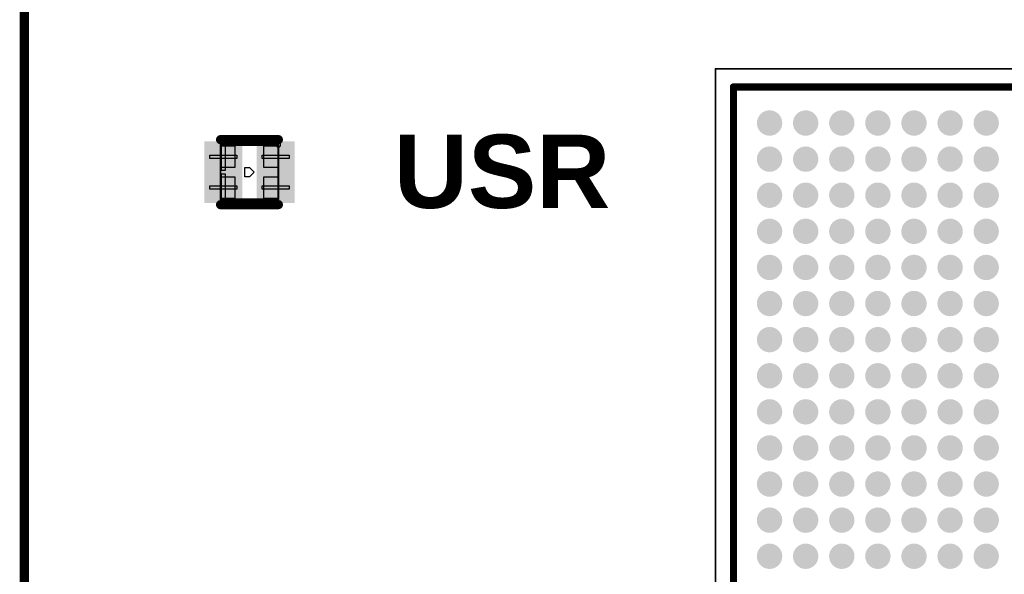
# Model space of a CAD drawing. Header units: inches. Extents: x -0.1 to 65.1, y -0.1 to 95.6.
# Tile 5 of 15: x -0.1 to 27.1, y 49.6 to 65. Entities that reach past the tile are written whole.
import ezdxf

# ---------------------------------------------------------------- set-up
doc = ezdxf.new("R2010")
doc.units = ezdxf.units.IN
for name, color, linetype in [('Keep-Out Layer', 6, 'Continuous'), ('Mechanical 13', 56, 'Continuous'), ('Mechanical 15', 56, 'Continuous'), ('Mechanical 6', 56, 'Continuous'), ('Top Overlay', 2, 'Continuous'), ('Top Paste', 8, 'Continuous'), ('Top Solder', 216, 'Continuous')]:
    doc.layers.add(name, color=color, linetype=linetype)
doc.styles.add('Arial_Bold', font='txt', dxfattribs={"height": 0.2})

# ---------------------------------------------------------------- blocks, each defined once
blk = doc.blocks.new('LED_SMD_4P_L1_6_W1_5_F_1615_00003_P4_1615R1G1TA2_06T_001_1')
at = {"layer": 'Top Paste'}
for points in [[(-0.3, 0.1), (-1.15, 0.1), (-1.15, 0.75), (-0.3, 0.75)], [(1.15, 0.1), (0.3, 0.1), (0.3, 0.75), (1.15, 0.75)], [(-0.3, -0.75), (-1.15, -0.75), (-1.15, -0.1), (-0.3, -0.1)], [(1.15, -0.75), (0.3, -0.75), (0.3, -0.1), (1.15, -0.1)]]:
    blk.add_hatch(color=8, dxfattribs=at).paths.add_polyline_path(points)
at = {"layer": 'Top Solder'}
for points in [[(-0.198, -0.002), (-1.252, -0.002), (-1.252, 0.852), (-0.198, 0.852)], [(1.252, -0.002), (0.198, -0.002), (0.198, 0.852), (1.252, 0.852)], [(-0.198, -0.852), (-1.252, -0.852), (-1.252, 0.002), (-0.198, 0.002)], [(1.252, -0.852), (0.198, -0.852), (0.198, 0.002), (1.252, 0.002)]]:
    blk.add_hatch(color=216, dxfattribs=at).paths.add_polyline_path(points)
at = {"layer": 'Mechanical 15'}
for p, q in [((-0.8, 0.125), (-0.8, 0.725)), ((-0.8, 0.725), (-0.4, 0.725)), ((-0.4, 0.725), (-0.4, 0.725)), ((-0.4, 0.725), (-0.4, 0.125)), ((0.4, 0.125), (0.4, 0.725)), ((0.4, 0.725), (0.8, 0.725)), ((0.8, 0.725), (0.8, 0.725)), ((0.8, 0.725), (0.8, 0.125)), ((-0.4, 0.125), (-0.8, 0.125)), ((0.8, 0.125), (0.4, 0.125)), ((-0.8, -0.725), (-0.8, -0.125)), ((-0.8, -0.125), (-0.4, -0.125)), ((-0.4, -0.125), (-0.4, -0.125)), ((-0.4, -0.125), (-0.4, -0.725)), ((0.4, -0.725), (0.4, -0.125)), ((0.4, -0.125), (0.8, -0.125)), ((0.8, -0.125), (0.8, -0.125)), ((0.8, -0.125), (0.8, -0.725)), ((-0.825, -0.69), (-0.86, -0.725)), ((-0.86, -0.725), (-0.86, -0.75)), ((-0.86, -0.75), (-0.86, -0.775)), ((-0.86, -0.775), (-0.825, -0.81)), ((-0.775, -0.69), (-0.825, -0.69)), ((-0.825, -0.81), (-0.775, -0.81)), ((-0.4, -0.725), (-0.8, -0.725)), ((-0.74, -0.725), (-0.775, -0.69)), ((-0.775, -0.81), (-0.74, -0.775)), ((-0.74, -0.75), (-0.74, -0.725)), ((-0.74, -0.75), (-0.74, -0.75)), ((-0.74, -0.775), (-0.74, -0.75)), ((0.8, -0.725), (0.4, -0.725))]:
    blk.add_line(p, q, dxfattribs=at)
for points in [[(0.8, 0.75, 0.0508, 0.0508, 0), (-0.8, 0.75, 0.0508, 0.0508, 0)], [(-0.8, 0.75, 0.0508, 0.0508, 0), (-0.8, -0.75, 0.0508, 0.0508, 0)], [(0.8, 0.75, 0.0508, 0.0508, 0), (0.8, -0.75, 0.0508, 0.0508, 0)], [(0.8, -0.75, 0.0508, 0.0508, 0), (-0.8, -0.75, 0.0508, 0.0508, 0)]]:
    blk.add_lwpolyline(points, format="xyseb", dxfattribs=at)
for points in [[(-0.813, 0.75, 0.0254, 0.0254, 1), (-0.787, 0.75, 0.0254, 0.0254, 1)], [(-0.813, 0.75, 0.0254, 0.0254, 1), (-0.787, 0.75, 0.0254, 0.0254, 1)], [(0.787, 0.75, 0.0254, 0.0254, 1), (0.813, 0.75, 0.0254, 0.0254, 1)], [(0.787, 0.75, 0.0254, 0.0254, 1), (0.813, 0.75, 0.0254, 0.0254, 1)], [(-0.813, -0.75, 0.0254, 0.0254, 1), (-0.787, -0.75, 0.0254, 0.0254, 1)], [(-0.813, -0.75, 0.0254, 0.0254, 1), (-0.787, -0.75, 0.0254, 0.0254, 1)], [(0.787, -0.75, 0.0254, 0.0254, 1), (0.813, -0.75, 0.0254, 0.0254, 1)], [(0.787, -0.75, 0.0254, 0.0254, 1), (0.813, -0.75, 0.0254, 0.0254, 1)]]:
    blk.add_lwpolyline(points, format="xyseb", close=True, dxfattribs=at)
at = {"layer": 'Mechanical 6'}
for p, q in [((0.675, 0.05), (0.675, 0.8)), ((0.675, 0.8), (0.775, 0.8)), ((0.775, 0.8), (0.775, 0.05)), ((-1.1, 0.475), (-1.1, 0.475)), ((-1.1, 0.475), (-0.35, 0.475)), ((-1.1, 0.375), (-1.1, 0.475)), ((-0.35, 0.375), (-1.1, 0.375)), ((-0.35, 0.475), (-0.35, 0.375)), ((0.35, 0.475), (0.35, 0.475)), ((0.35, 0.475), (1.1, 0.475)), ((0.35, 0.375), (0.35, 0.475)), ((1.1, 0.375), (0.35, 0.375)), ((1.1, 0.475), (1.1, 0.375)), ((-0.127, 0), (0, 0.127)), ((0, 0.127), (0.127, 0.127)), ((0.127, 0.127), (0.127, -0.127)), ((0.675, 0.05), (0.675, 0.05)), ((0.775, 0.05), (0.675, 0.05)), ((-0.127, 0), (-0.127, 0)), ((0, -0.127), (-0.127, 0)), ((0.127, -0.127), (0, -0.127)), ((0.675, -0.8), (0.675, -0.05)), ((0.675, -0.05), (0.775, -0.05)), ((0.775, -0.05), (0.775, -0.8)), ((-1.1, -0.375), (-1.1, -0.375)), ((-1.1, -0.375), (-0.35, -0.375)), ((-1.1, -0.475), (-1.1, -0.375)), ((-0.35, -0.475), (-1.1, -0.475)), ((-0.35, -0.375), (-0.35, -0.475)), ((0.35, -0.375), (0.35, -0.375)), ((0.35, -0.375), (1.1, -0.375)), ((0.35, -0.475), (0.35, -0.375)), ((1.1, -0.475), (0.35, -0.475)), ((1.1, -0.375), (1.1, -0.475)), ((0.675, -0.8), (0.675, -0.8)), ((0.775, -0.8), (0.675, -0.8))]:
    blk.add_line(p, q, dxfattribs=at)
at = {"layer": 'Top Overlay'}
for p, q in [((-0.127, 0), (0, 0.127)), ((0, 0.127), (0.127, 0.127)), ((0.127, 0.127), (0.127, -0.127)), ((-0.127, 0), (-0.127, 0)), ((0, -0.127), (-0.127, 0)), ((0.127, -0.127), (0, -0.127))]:
    blk.add_line(p, q, dxfattribs=at)
for points in [[(0.8, 0.9, 0.254, 0.254, 0), (-0.8, 0.9, 0.254, 0.254, 0)], [(0.8, -0.9, 0.254, 0.254, 0), (-0.8, -0.9, 0.254, 0.254, 0)]]:
    blk.add_lwpolyline(points, format="xyseb", dxfattribs=at)
for points in [[(-0.864, 0.9, 0.127, 0.127, 1), (-0.737, 0.9, 0.127, 0.127, 1)], [(0.736, 0.9, 0.127, 0.127, 1), (0.863, 0.9, 0.127, 0.127, 1)], [(-0.864, -0.9, 0.127, 0.127, 1), (-0.737, -0.9, 0.127, 0.127, 1)], [(0.736, -0.9, 0.127, 0.127, 1), (0.863, -0.9, 0.127, 0.127, 1)]]:
    blk.add_lwpolyline(points, format="xyseb", close=True, dxfattribs=at)
blk = doc.blocks.new('FFG676_2')
at = {"layer": 'Top Paste'}
h = blk.add_hatch(color=8, dxfattribs=at)
edge = h.paths.add_edge_path()
edge.add_arc((-12.5, -6.5), 0.25, 0, 360)
h = blk.add_hatch(color=8, dxfattribs=at)
edge = h.paths.add_edge_path()
edge.add_arc((-11.5, -6.5), 0.25, 0, 360)
h = blk.add_hatch(color=8, dxfattribs=at)
edge = h.paths.add_edge_path()
edge.add_arc((-10.5, -6.5), 0.25, 0, 360)
h = blk.add_hatch(color=8, dxfattribs=at)
edge = h.paths.add_edge_path()
edge.add_arc((-9.5, -6.5), 0.25, 0, 360)
h = blk.add_hatch(color=8, dxfattribs=at)
edge = h.paths.add_edge_path()
edge.add_arc((-8.5, -6.5), 0.25, 0, 360)
h = blk.add_hatch(color=8, dxfattribs=at)
edge = h.paths.add_edge_path()
edge.add_arc((-7.5, -6.5), 0.25, 0, 360)
h = blk.add_hatch(color=8, dxfattribs=at)
edge = h.paths.add_edge_path()
edge.add_arc((-6.5, -6.5), 0.25, 0, 360)
h = blk.add_hatch(color=8, dxfattribs=at)
edge = h.paths.add_edge_path()
edge.add_arc((-5.5, -6.5), 0.25, 0, 360)
h = blk.add_hatch(color=8, dxfattribs=at)
edge = h.paths.add_edge_path()
edge.add_arc((-4.5, -6.5), 0.25, 0, 360)
h = blk.add_hatch(color=8, dxfattribs=at)
edge = h.paths.add_edge_path()
edge.add_arc((-3.5, -6.5), 0.25, 0, 360)
h = blk.add_hatch(color=8, dxfattribs=at)
edge = h.paths.add_edge_path()
edge.add_arc((-2.5, -6.5), 0.25, 0, 360)
h = blk.add_hatch(color=8, dxfattribs=at)
edge = h.paths.add_edge_path()
edge.add_arc((-1.5, -6.5), 0.25, 0, 360)
h = blk.add_hatch(color=8, dxfattribs=at)
edge = h.paths.add_edge_path()
edge.add_arc((-0.5, -6.5), 0.25, 0, 360)
h = blk.add_hatch(color=8, dxfattribs=at)
edge = h.paths.add_edge_path()
edge.add_arc((-12.5, -7.5), 0.25, 0, 360)
h = blk.add_hatch(color=8, dxfattribs=at)
edge = h.paths.add_edge_path()
edge.add_arc((-11.5, -7.5), 0.25, 0, 360)
h = blk.add_hatch(color=8, dxfattribs=at)
edge = h.paths.add_edge_path()
edge.add_arc((-10.5, -7.5), 0.25, 0, 360)
h = blk.add_hatch(color=8, dxfattribs=at)
edge = h.paths.add_edge_path()
edge.add_arc((-9.5, -7.5), 0.25, 0, 360)
h = blk.add_hatch(color=8, dxfattribs=at)
edge = h.paths.add_edge_path()
edge.add_arc((-8.5, -7.5), 0.25, 0, 360)
h = blk.add_hatch(color=8, dxfattribs=at)
edge = h.paths.add_edge_path()
edge.add_arc((-7.5, -7.5), 0.25, 0, 360)
h = blk.add_hatch(color=8, dxfattribs=at)
edge = h.paths.add_edge_path()
edge.add_arc((-6.5, -7.5), 0.25, 0, 360)
h = blk.add_hatch(color=8, dxfattribs=at)
edge = h.paths.add_edge_path()
edge.add_arc((-5.5, -7.5), 0.25, 0, 360)
h = blk.add_hatch(color=8, dxfattribs=at)
edge = h.paths.add_edge_path()
edge.add_arc((-4.5, -7.5), 0.25, 0, 360)
h = blk.add_hatch(color=8, dxfattribs=at)
edge = h.paths.add_edge_path()
edge.add_arc((-3.5, -7.5), 0.25, 0, 360)
h = blk.add_hatch(color=8, dxfattribs=at)
edge = h.paths.add_edge_path()
edge.add_arc((-2.5, -7.5), 0.25, 0, 360)
h = blk.add_hatch(color=8, dxfattribs=at)
edge = h.paths.add_edge_path()
edge.add_arc((-1.5, -7.5), 0.25, 0, 360)
h = blk.add_hatch(color=8, dxfattribs=at)
edge = h.paths.add_edge_path()
edge.add_arc((-0.5, -7.5), 0.25, 0, 360)
h = blk.add_hatch(color=8, dxfattribs=at)
edge = h.paths.add_edge_path()
edge.add_arc((-12.5, -8.5), 0.25, 0, 360)
h = blk.add_hatch(color=8, dxfattribs=at)
edge = h.paths.add_edge_path()
edge.add_arc((-11.5, -8.5), 0.25, 0, 360)
h = blk.add_hatch(color=8, dxfattribs=at)
edge = h.paths.add_edge_path()
edge.add_arc((-10.5, -8.5), 0.25, 0, 360)
h = blk.add_hatch(color=8, dxfattribs=at)
edge = h.paths.add_edge_path()
edge.add_arc((-9.5, -8.5), 0.25, 0, 360)
h = blk.add_hatch(color=8, dxfattribs=at)
edge = h.paths.add_edge_path()
edge.add_arc((-8.5, -8.5), 0.25, 0, 360)
h = blk.add_hatch(color=8, dxfattribs=at)
edge = h.paths.add_edge_path()
edge.add_arc((-7.5, -8.5), 0.25, 0, 360)
h = blk.add_hatch(color=8, dxfattribs=at)
edge = h.paths.add_edge_path()
edge.add_arc((-6.5, -8.5), 0.25, 0, 360)
h = blk.add_hatch(color=8, dxfattribs=at)
edge = h.paths.add_edge_path()
edge.add_arc((-5.5, -8.5), 0.25, 0, 360)
h = blk.add_hatch(color=8, dxfattribs=at)
edge = h.paths.add_edge_path()
edge.add_arc((-4.5, -8.5), 0.25, 0, 360)
h = blk.add_hatch(color=8, dxfattribs=at)
edge = h.paths.add_edge_path()
edge.add_arc((-3.5, -8.5), 0.25, 0, 360)
h = blk.add_hatch(color=8, dxfattribs=at)
edge = h.paths.add_edge_path()
edge.add_arc((-2.5, -8.5), 0.25, 0, 360)
h = blk.add_hatch(color=8, dxfattribs=at)
edge = h.paths.add_edge_path()
edge.add_arc((-1.5, -8.5), 0.25, 0, 360)
h = blk.add_hatch(color=8, dxfattribs=at)
edge = h.paths.add_edge_path()
edge.add_arc((-0.5, -8.5), 0.25, 0, 360)
h = blk.add_hatch(color=8, dxfattribs=at)
edge = h.paths.add_edge_path()
edge.add_arc((-12.5, -9.5), 0.25, 0, 360)
h = blk.add_hatch(color=8, dxfattribs=at)
edge = h.paths.add_edge_path()
edge.add_arc((-11.5, -9.5), 0.25, 0, 360)
h = blk.add_hatch(color=8, dxfattribs=at)
edge = h.paths.add_edge_path()
edge.add_arc((-10.5, -9.5), 0.25, 0, 360)
h = blk.add_hatch(color=8, dxfattribs=at)
edge = h.paths.add_edge_path()
edge.add_arc((-9.5, -9.5), 0.25, 0, 360)
h = blk.add_hatch(color=8, dxfattribs=at)
edge = h.paths.add_edge_path()
edge.add_arc((-8.5, -9.5), 0.25, 0, 360)
h = blk.add_hatch(color=8, dxfattribs=at)
edge = h.paths.add_edge_path()
edge.add_arc((-7.5, -9.5), 0.25, 0, 360)
h = blk.add_hatch(color=8, dxfattribs=at)
edge = h.paths.add_edge_path()
edge.add_arc((-6.5, -9.5), 0.25, 0, 360)
h = blk.add_hatch(color=8, dxfattribs=at)
edge = h.paths.add_edge_path()
edge.add_arc((-5.5, -9.5), 0.25, 0, 360)
h = blk.add_hatch(color=8, dxfattribs=at)
edge = h.paths.add_edge_path()
edge.add_arc((-4.5, -9.5), 0.25, 0, 360)
h = blk.add_hatch(color=8, dxfattribs=at)
edge = h.paths.add_edge_path()
edge.add_arc((-3.5, -9.5), 0.25, 0, 360)
h = blk.add_hatch(color=8, dxfattribs=at)
edge = h.paths.add_edge_path()
edge.add_arc((-2.5, -9.5), 0.25, 0, 360)
h = blk.add_hatch(color=8, dxfattribs=at)
edge = h.paths.add_edge_path()
edge.add_arc((-1.5, -9.5), 0.25, 0, 360)
h = blk.add_hatch(color=8, dxfattribs=at)
edge = h.paths.add_edge_path()
edge.add_arc((-0.5, -9.5), 0.25, 0, 360)
h = blk.add_hatch(color=8, dxfattribs=at)
edge = h.paths.add_edge_path()
edge.add_arc((-12.5, -10.5), 0.25, 0, 360)
h = blk.add_hatch(color=8, dxfattribs=at)
edge = h.paths.add_edge_path()
edge.add_arc((-11.5, -10.5), 0.25, 0, 360)
h = blk.add_hatch(color=8, dxfattribs=at)
edge = h.paths.add_edge_path()
edge.add_arc((-10.5, -10.5), 0.25, 0, 360)
h = blk.add_hatch(color=8, dxfattribs=at)
edge = h.paths.add_edge_path()
edge.add_arc((-9.5, -10.5), 0.25, 0, 360)
h = blk.add_hatch(color=8, dxfattribs=at)
edge = h.paths.add_edge_path()
edge.add_arc((-8.5, -10.5), 0.25, 0, 360)
h = blk.add_hatch(color=8, dxfattribs=at)
edge = h.paths.add_edge_path()
edge.add_arc((-7.5, -10.5), 0.25, 0, 360)
h = blk.add_hatch(color=8, dxfattribs=at)
edge = h.paths.add_edge_path()
edge.add_arc((-6.5, -10.5), 0.25, 0, 360)
h = blk.add_hatch(color=8, dxfattribs=at)
edge = h.paths.add_edge_path()
edge.add_arc((-5.5, -10.5), 0.25, 0, 360)
h = blk.add_hatch(color=8, dxfattribs=at)
edge = h.paths.add_edge_path()
edge.add_arc((-4.5, -10.5), 0.25, 0, 360)
h = blk.add_hatch(color=8, dxfattribs=at)
edge = h.paths.add_edge_path()
edge.add_arc((-3.5, -10.5), 0.25, 0, 360)
h = blk.add_hatch(color=8, dxfattribs=at)
edge = h.paths.add_edge_path()
edge.add_arc((-2.5, -10.5), 0.25, 0, 360)
h = blk.add_hatch(color=8, dxfattribs=at)
edge = h.paths.add_edge_path()
edge.add_arc((-1.5, -10.5), 0.25, 0, 360)
h = blk.add_hatch(color=8, dxfattribs=at)
edge = h.paths.add_edge_path()
edge.add_arc((-0.5, -10.5), 0.25, 0, 360)
h = blk.add_hatch(color=8, dxfattribs=at)
edge = h.paths.add_edge_path()
edge.add_arc((-12.5, -11.5), 0.25, 0, 360)
h = blk.add_hatch(color=8, dxfattribs=at)
edge = h.paths.add_edge_path()
edge.add_arc((-11.5, -11.5), 0.25, 0, 360)
h = blk.add_hatch(color=8, dxfattribs=at)
edge = h.paths.add_edge_path()
edge.add_arc((-10.5, -11.5), 0.25, 0, 360)
h = blk.add_hatch(color=8, dxfattribs=at)
edge = h.paths.add_edge_path()
edge.add_arc((-9.5, -11.5), 0.25, 0, 360)
h = blk.add_hatch(color=8, dxfattribs=at)
edge = h.paths.add_edge_path()
edge.add_arc((-8.5, -11.5), 0.25, 0, 360)
h = blk.add_hatch(color=8, dxfattribs=at)
edge = h.paths.add_edge_path()
edge.add_arc((-7.5, -11.5), 0.25, 0, 360)
h = blk.add_hatch(color=8, dxfattribs=at)
edge = h.paths.add_edge_path()
edge.add_arc((-6.5, -11.5), 0.25, 0, 360)
h = blk.add_hatch(color=8, dxfattribs=at)
edge = h.paths.add_edge_path()
edge.add_arc((-5.5, -11.5), 0.25, 0, 360)
h = blk.add_hatch(color=8, dxfattribs=at)
edge = h.paths.add_edge_path()
edge.add_arc((-4.5, -11.5), 0.25, 0, 360)
h = blk.add_hatch(color=8, dxfattribs=at)
edge = h.paths.add_edge_path()
edge.add_arc((-3.5, -11.5), 0.25, 0, 360)
h = blk.add_hatch(color=8, dxfattribs=at)
edge = h.paths.add_edge_path()
edge.add_arc((-2.5, -11.5), 0.25, 0, 360)
h = blk.add_hatch(color=8, dxfattribs=at)
edge = h.paths.add_edge_path()
edge.add_arc((-1.5, -11.5), 0.25, 0, 360)
h = blk.add_hatch(color=8, dxfattribs=at)
edge = h.paths.add_edge_path()
edge.add_arc((-0.5, -11.5), 0.25, 0, 360)
h = blk.add_hatch(color=8, dxfattribs=at)
edge = h.paths.add_edge_path()
edge.add_arc((-12.5, -12.5), 0.25, 0, 360)
h = blk.add_hatch(color=8, dxfattribs=at)
edge = h.paths.add_edge_path()
edge.add_arc((-11.5, -12.5), 0.25, 0, 360)
h = blk.add_hatch(color=8, dxfattribs=at)
edge = h.paths.add_edge_path()
edge.add_arc((-10.5, -12.5), 0.25, 0, 360)
h = blk.add_hatch(color=8, dxfattribs=at)
edge = h.paths.add_edge_path()
edge.add_arc((-9.5, -12.5), 0.25, 0, 360)
h = blk.add_hatch(color=8, dxfattribs=at)
edge = h.paths.add_edge_path()
edge.add_arc((-8.5, -12.5), 0.25, 0, 360)
h = blk.add_hatch(color=8, dxfattribs=at)
edge = h.paths.add_edge_path()
edge.add_arc((-7.5, -12.5), 0.25, 0, 360)
h = blk.add_hatch(color=8, dxfattribs=at)
edge = h.paths.add_edge_path()
edge.add_arc((-6.5, -12.5), 0.25, 0, 360)
h = blk.add_hatch(color=8, dxfattribs=at)
edge = h.paths.add_edge_path()
edge.add_arc((-5.5, -12.5), 0.25, 0, 360)
h = blk.add_hatch(color=8, dxfattribs=at)
edge = h.paths.add_edge_path()
edge.add_arc((-4.5, -12.5), 0.25, 0, 360)
h = blk.add_hatch(color=8, dxfattribs=at)
edge = h.paths.add_edge_path()
edge.add_arc((-3.5, -12.5), 0.25, 0, 360)
h = blk.add_hatch(color=8, dxfattribs=at)
edge = h.paths.add_edge_path()
edge.add_arc((-2.5, -12.5), 0.25, 0, 360)
h = blk.add_hatch(color=8, dxfattribs=at)
edge = h.paths.add_edge_path()
edge.add_arc((-1.5, -12.5), 0.25, 0, 360)
h = blk.add_hatch(color=8, dxfattribs=at)
edge = h.paths.add_edge_path()
edge.add_arc((-0.5, -12.5), 0.25, 0, 360)
at = {"layer": 'Top Solder'}
h = blk.add_hatch(color=216, dxfattribs=at)
edge = h.paths.add_edge_path()
edge.add_arc((-12.5, -6.5), 0.352, 0, 360)
h = blk.add_hatch(color=216, dxfattribs=at)
edge = h.paths.add_edge_path()
edge.add_arc((-11.5, -6.5), 0.352, 0, 360)
h = blk.add_hatch(color=216, dxfattribs=at)
edge = h.paths.add_edge_path()
edge.add_arc((-10.5, -6.5), 0.352, 0, 360)
h = blk.add_hatch(color=216, dxfattribs=at)
edge = h.paths.add_edge_path()
edge.add_arc((-9.5, -6.5), 0.352, 0, 360)
h = blk.add_hatch(color=216, dxfattribs=at)
edge = h.paths.add_edge_path()
edge.add_arc((-8.5, -6.5), 0.352, 0, 360)
h = blk.add_hatch(color=216, dxfattribs=at)
edge = h.paths.add_edge_path()
edge.add_arc((-7.5, -6.5), 0.352, 0, 360)
h = blk.add_hatch(color=216, dxfattribs=at)
edge = h.paths.add_edge_path()
edge.add_arc((-6.5, -6.5), 0.352, 0, 360)
h = blk.add_hatch(color=216, dxfattribs=at)
edge = h.paths.add_edge_path()
edge.add_arc((-5.5, -6.5), 0.352, 0, 360)
h = blk.add_hatch(color=216, dxfattribs=at)
edge = h.paths.add_edge_path()
edge.add_arc((-4.5, -6.5), 0.352, 0, 360)
h = blk.add_hatch(color=216, dxfattribs=at)
edge = h.paths.add_edge_path()
edge.add_arc((-3.5, -6.5), 0.352, 0, 360)
h = blk.add_hatch(color=216, dxfattribs=at)
edge = h.paths.add_edge_path()
edge.add_arc((-2.5, -6.5), 0.352, 0, 360)
h = blk.add_hatch(color=216, dxfattribs=at)
edge = h.paths.add_edge_path()
edge.add_arc((-1.5, -6.5), 0.352, 0, 360)
h = blk.add_hatch(color=216, dxfattribs=at)
edge = h.paths.add_edge_path()
edge.add_arc((-0.5, -6.5), 0.352, 0, 360)
h = blk.add_hatch(color=216, dxfattribs=at)
edge = h.paths.add_edge_path()
edge.add_arc((-12.5, -7.5), 0.352, 0, 360)
h = blk.add_hatch(color=216, dxfattribs=at)
edge = h.paths.add_edge_path()
edge.add_arc((-11.5, -7.5), 0.352, 0, 360)
h = blk.add_hatch(color=216, dxfattribs=at)
edge = h.paths.add_edge_path()
edge.add_arc((-10.5, -7.5), 0.352, 0, 360)
h = blk.add_hatch(color=216, dxfattribs=at)
edge = h.paths.add_edge_path()
edge.add_arc((-9.5, -7.5), 0.352, 0, 360)
h = blk.add_hatch(color=216, dxfattribs=at)
edge = h.paths.add_edge_path()
edge.add_arc((-8.5, -7.5), 0.352, 0, 360)
h = blk.add_hatch(color=216, dxfattribs=at)
edge = h.paths.add_edge_path()
edge.add_arc((-7.5, -7.5), 0.352, 0, 360)
h = blk.add_hatch(color=216, dxfattribs=at)
edge = h.paths.add_edge_path()
edge.add_arc((-6.5, -7.5), 0.352, 0, 360)
h = blk.add_hatch(color=216, dxfattribs=at)
edge = h.paths.add_edge_path()
edge.add_arc((-5.5, -7.5), 0.352, 0, 360)
h = blk.add_hatch(color=216, dxfattribs=at)
edge = h.paths.add_edge_path()
edge.add_arc((-4.5, -7.5), 0.352, 0, 360)
h = blk.add_hatch(color=216, dxfattribs=at)
edge = h.paths.add_edge_path()
edge.add_arc((-3.5, -7.5), 0.352, 0, 360)
h = blk.add_hatch(color=216, dxfattribs=at)
edge = h.paths.add_edge_path()
edge.add_arc((-2.5, -7.5), 0.352, 0, 360)
h = blk.add_hatch(color=216, dxfattribs=at)
edge = h.paths.add_edge_path()
edge.add_arc((-1.5, -7.5), 0.352, 0, 360)
h = blk.add_hatch(color=216, dxfattribs=at)
edge = h.paths.add_edge_path()
edge.add_arc((-0.5, -7.5), 0.352, 0, 360)
h = blk.add_hatch(color=216, dxfattribs=at)
edge = h.paths.add_edge_path()
edge.add_arc((-12.5, -8.5), 0.352, 0, 360)
h = blk.add_hatch(color=216, dxfattribs=at)
edge = h.paths.add_edge_path()
edge.add_arc((-11.5, -8.5), 0.352, 0, 360)
h = blk.add_hatch(color=216, dxfattribs=at)
edge = h.paths.add_edge_path()
edge.add_arc((-10.5, -8.5), 0.352, 0, 360)
h = blk.add_hatch(color=216, dxfattribs=at)
edge = h.paths.add_edge_path()
edge.add_arc((-9.5, -8.5), 0.352, 0, 360)
h = blk.add_hatch(color=216, dxfattribs=at)
edge = h.paths.add_edge_path()
edge.add_arc((-8.5, -8.5), 0.352, 0, 360)
h = blk.add_hatch(color=216, dxfattribs=at)
edge = h.paths.add_edge_path()
edge.add_arc((-7.5, -8.5), 0.352, 0, 360)
h = blk.add_hatch(color=216, dxfattribs=at)
edge = h.paths.add_edge_path()
edge.add_arc((-6.5, -8.5), 0.352, 0, 360)
h = blk.add_hatch(color=216, dxfattribs=at)
edge = h.paths.add_edge_path()
edge.add_arc((-5.5, -8.5), 0.352, 0, 360)
h = blk.add_hatch(color=216, dxfattribs=at)
edge = h.paths.add_edge_path()
edge.add_arc((-4.5, -8.5), 0.352, 0, 360)
h = blk.add_hatch(color=216, dxfattribs=at)
edge = h.paths.add_edge_path()
edge.add_arc((-3.5, -8.5), 0.352, 0, 360)
h = blk.add_hatch(color=216, dxfattribs=at)
edge = h.paths.add_edge_path()
edge.add_arc((-2.5, -8.5), 0.352, 0, 360)
h = blk.add_hatch(color=216, dxfattribs=at)
edge = h.paths.add_edge_path()
edge.add_arc((-1.5, -8.5), 0.352, 0, 360)
h = blk.add_hatch(color=216, dxfattribs=at)
edge = h.paths.add_edge_path()
edge.add_arc((-0.5, -8.5), 0.352, 0, 360)
h = blk.add_hatch(color=216, dxfattribs=at)
edge = h.paths.add_edge_path()
edge.add_arc((-12.5, -9.5), 0.352, 0, 360)
h = blk.add_hatch(color=216, dxfattribs=at)
edge = h.paths.add_edge_path()
edge.add_arc((-11.5, -9.5), 0.352, 0, 360)
h = blk.add_hatch(color=216, dxfattribs=at)
edge = h.paths.add_edge_path()
edge.add_arc((-10.5, -9.5), 0.352, 0, 360)
h = blk.add_hatch(color=216, dxfattribs=at)
edge = h.paths.add_edge_path()
edge.add_arc((-9.5, -9.5), 0.352, 0, 360)
h = blk.add_hatch(color=216, dxfattribs=at)
edge = h.paths.add_edge_path()
edge.add_arc((-8.5, -9.5), 0.352, 0, 360)
h = blk.add_hatch(color=216, dxfattribs=at)
edge = h.paths.add_edge_path()
edge.add_arc((-7.5, -9.5), 0.352, 0, 360)
h = blk.add_hatch(color=216, dxfattribs=at)
edge = h.paths.add_edge_path()
edge.add_arc((-6.5, -9.5), 0.352, 0, 360)
h = blk.add_hatch(color=216, dxfattribs=at)
edge = h.paths.add_edge_path()
edge.add_arc((-5.5, -9.5), 0.352, 0, 360)
h = blk.add_hatch(color=216, dxfattribs=at)
edge = h.paths.add_edge_path()
edge.add_arc((-4.5, -9.5), 0.352, 0, 360)
h = blk.add_hatch(color=216, dxfattribs=at)
edge = h.paths.add_edge_path()
edge.add_arc((-3.5, -9.5), 0.352, 0, 360)
h = blk.add_hatch(color=216, dxfattribs=at)
edge = h.paths.add_edge_path()
edge.add_arc((-2.5, -9.5), 0.352, 0, 360)
h = blk.add_hatch(color=216, dxfattribs=at)
edge = h.paths.add_edge_path()
edge.add_arc((-1.5, -9.5), 0.352, 0, 360)
h = blk.add_hatch(color=216, dxfattribs=at)
edge = h.paths.add_edge_path()
edge.add_arc((-0.5, -9.5), 0.352, 0, 360)
h = blk.add_hatch(color=216, dxfattribs=at)
edge = h.paths.add_edge_path()
edge.add_arc((-12.5, -10.5), 0.352, 0, 360)
h = blk.add_hatch(color=216, dxfattribs=at)
edge = h.paths.add_edge_path()
edge.add_arc((-11.5, -10.5), 0.352, 0, 360)
h = blk.add_hatch(color=216, dxfattribs=at)
edge = h.paths.add_edge_path()
edge.add_arc((-10.5, -10.5), 0.352, 0, 360)
h = blk.add_hatch(color=216, dxfattribs=at)
edge = h.paths.add_edge_path()
edge.add_arc((-9.5, -10.5), 0.352, 0, 360)
h = blk.add_hatch(color=216, dxfattribs=at)
edge = h.paths.add_edge_path()
edge.add_arc((-8.5, -10.5), 0.352, 0, 360)
h = blk.add_hatch(color=216, dxfattribs=at)
edge = h.paths.add_edge_path()
edge.add_arc((-7.5, -10.5), 0.352, 0, 360)
h = blk.add_hatch(color=216, dxfattribs=at)
edge = h.paths.add_edge_path()
edge.add_arc((-6.5, -10.5), 0.352, 0, 360)
h = blk.add_hatch(color=216, dxfattribs=at)
edge = h.paths.add_edge_path()
edge.add_arc((-5.5, -10.5), 0.352, 0, 360)
h = blk.add_hatch(color=216, dxfattribs=at)
edge = h.paths.add_edge_path()
edge.add_arc((-4.5, -10.5), 0.352, 0, 360)
h = blk.add_hatch(color=216, dxfattribs=at)
edge = h.paths.add_edge_path()
edge.add_arc((-3.5, -10.5), 0.352, 0, 360)
h = blk.add_hatch(color=216, dxfattribs=at)
edge = h.paths.add_edge_path()
edge.add_arc((-2.5, -10.5), 0.352, 0, 360)
h = blk.add_hatch(color=216, dxfattribs=at)
edge = h.paths.add_edge_path()
edge.add_arc((-1.5, -10.5), 0.352, 0, 360)
h = blk.add_hatch(color=216, dxfattribs=at)
edge = h.paths.add_edge_path()
edge.add_arc((-0.5, -10.5), 0.352, 0, 360)
h = blk.add_hatch(color=216, dxfattribs=at)
edge = h.paths.add_edge_path()
edge.add_arc((-12.5, -11.5), 0.352, 0, 360)
h = blk.add_hatch(color=216, dxfattribs=at)
edge = h.paths.add_edge_path()
edge.add_arc((-11.5, -11.5), 0.352, 0, 360)
h = blk.add_hatch(color=216, dxfattribs=at)
edge = h.paths.add_edge_path()
edge.add_arc((-10.5, -11.5), 0.352, 0, 360)
h = blk.add_hatch(color=216, dxfattribs=at)
edge = h.paths.add_edge_path()
edge.add_arc((-9.5, -11.5), 0.352, 0, 360)
h = blk.add_hatch(color=216, dxfattribs=at)
edge = h.paths.add_edge_path()
edge.add_arc((-8.5, -11.5), 0.352, 0, 360)
h = blk.add_hatch(color=216, dxfattribs=at)
edge = h.paths.add_edge_path()
edge.add_arc((-7.5, -11.5), 0.352, 0, 360)
h = blk.add_hatch(color=216, dxfattribs=at)
edge = h.paths.add_edge_path()
edge.add_arc((-6.5, -11.5), 0.352, 0, 360)
h = blk.add_hatch(color=216, dxfattribs=at)
edge = h.paths.add_edge_path()
edge.add_arc((-5.5, -11.5), 0.352, 0, 360)
h = blk.add_hatch(color=216, dxfattribs=at)
edge = h.paths.add_edge_path()
edge.add_arc((-4.5, -11.5), 0.352, 0, 360)
h = blk.add_hatch(color=216, dxfattribs=at)
edge = h.paths.add_edge_path()
edge.add_arc((-3.5, -11.5), 0.352, 0, 360)
h = blk.add_hatch(color=216, dxfattribs=at)
edge = h.paths.add_edge_path()
edge.add_arc((-2.5, -11.5), 0.352, 0, 360)
h = blk.add_hatch(color=216, dxfattribs=at)
edge = h.paths.add_edge_path()
edge.add_arc((-1.5, -11.5), 0.352, 0, 360)
h = blk.add_hatch(color=216, dxfattribs=at)
edge = h.paths.add_edge_path()
edge.add_arc((-0.5, -11.5), 0.352, 0, 360)
h = blk.add_hatch(color=216, dxfattribs=at)
edge = h.paths.add_edge_path()
edge.add_arc((-12.5, -12.5), 0.352, 0, 360)
h = blk.add_hatch(color=216, dxfattribs=at)
edge = h.paths.add_edge_path()
edge.add_arc((-11.5, -12.5), 0.352, 0, 360)
h = blk.add_hatch(color=216, dxfattribs=at)
edge = h.paths.add_edge_path()
edge.add_arc((-10.5, -12.5), 0.352, 0, 360)
h = blk.add_hatch(color=216, dxfattribs=at)
edge = h.paths.add_edge_path()
edge.add_arc((-9.5, -12.5), 0.352, 0, 360)
h = blk.add_hatch(color=216, dxfattribs=at)
edge = h.paths.add_edge_path()
edge.add_arc((-8.5, -12.5), 0.352, 0, 360)
h = blk.add_hatch(color=216, dxfattribs=at)
edge = h.paths.add_edge_path()
edge.add_arc((-7.5, -12.5), 0.352, 0, 360)
h = blk.add_hatch(color=216, dxfattribs=at)
edge = h.paths.add_edge_path()
edge.add_arc((-6.5, -12.5), 0.352, 0, 360)
h = blk.add_hatch(color=216, dxfattribs=at)
edge = h.paths.add_edge_path()
edge.add_arc((-5.5, -12.5), 0.352, 0, 360)
h = blk.add_hatch(color=216, dxfattribs=at)
edge = h.paths.add_edge_path()
edge.add_arc((-4.5, -12.5), 0.352, 0, 360)
h = blk.add_hatch(color=216, dxfattribs=at)
edge = h.paths.add_edge_path()
edge.add_arc((-3.5, -12.5), 0.352, 0, 360)
h = blk.add_hatch(color=216, dxfattribs=at)
edge = h.paths.add_edge_path()
edge.add_arc((-2.5, -12.5), 0.352, 0, 360)
h = blk.add_hatch(color=216, dxfattribs=at)
edge = h.paths.add_edge_path()
edge.add_arc((-1.5, -12.5), 0.352, 0, 360)
h = blk.add_hatch(color=216, dxfattribs=at)
edge = h.paths.add_edge_path()
edge.add_arc((-0.5, -12.5), 0.352, 0, 360)
at = {"layer": 'Mechanical 13'}
for points in [[(-13.5, -13.5, 0.1, 0.1, 0), (-13.5, 13.5, 0.1, 0.1, 0)], [(13.5, -13.5, 0.1, 0.1, 0), (-13.5, -13.5, 0.1, 0.1, 0)]]:
    blk.add_lwpolyline(points, format="xyseb", dxfattribs=at)
blk.add_lwpolyline([(-13.525, -13.5, 0.05, 0.05, 1), (-13.475, -13.5, 0.05, 0.05, 1)], format="xyseb", close=True, dxfattribs=at)
blk.add_lwpolyline([(-13.525, -13.5, 0.05, 0.05, 1), (-13.475, -13.5, 0.05, 0.05, 1)], format="xyseb", close=True, dxfattribs=at)
at = {"layer": 'Mechanical 15'}
for points in [[(-14, -14, 0.05, 0.05, 0), (-14, 14, 0.05, 0.05, 0)], [(14, -14, 0.05, 0.05, 0), (-14, -14, 0.05, 0.05, 0)]]:
    blk.add_lwpolyline(points, format="xyseb", dxfattribs=at)
blk.add_lwpolyline([(-14.012, -14, 0.025, 0.025, 1), (-13.988, -14, 0.025, 0.025, 1)], format="xyseb", close=True, dxfattribs=at)
blk.add_lwpolyline([(-14.012, -14, 0.025, 0.025, 1), (-13.988, -14, 0.025, 0.025, 1)], format="xyseb", close=True, dxfattribs=at)
at = {"layer": 'Top Overlay'}
for points in [[(-13.5, -13.5, 0.2, 0.2, 0), (-13.5, 13.5, 0.2, 0.2, 0)], [(13.5, -13.5, 0.2, 0.2, 0), (-13.5, -13.5, 0.2, 0.2, 0)]]:
    blk.add_lwpolyline(points, format="xyseb", dxfattribs=at)
blk.add_lwpolyline([(-13.55, -13.5, 0.1, 0.1, 1), (-13.45, -13.5, 0.1, 0.1, 1)], format="xyseb", close=True, dxfattribs=at)
blk.add_lwpolyline([(-13.55, -13.5, 0.1, 0.1, 1), (-13.45, -13.5, 0.1, 0.1, 1)], format="xyseb", close=True, dxfattribs=at)

msp = doc.modelspace()

# ---------------------------------------------------------------- linework, layer by layer
at = {"layer": 'Keep-Out Layer'}
msp.add_lwpolyline([(0, 3, 0.254, 0.254, 0), (0, 87, 0.254, 0.254, 0)], format="xyseb", dxfattribs=at)

# ---------------------------------------------------------------- block references
for name, p, rotation in [('FFG676_2', (33.139, 49.618), 270), ('LED_SMD_4P_L1_6_W1_5_F_1615_00003_P4_1615R1G1TA2_06T_001_1', (6.235, 60.757), 180)]:
    msp.add_blockref(name, p, dxfattribs=dict(rotation=rotation))

# ---------------------------------------------------------------- texts
at = {"layer": 'Top Overlay', "style": 'Arial_Bold'}
msp.add_text('USR', height=2.032, dxfattribs=at).set_placement((10.236, 59.764))

doc.saveas('drawing.dxf')
